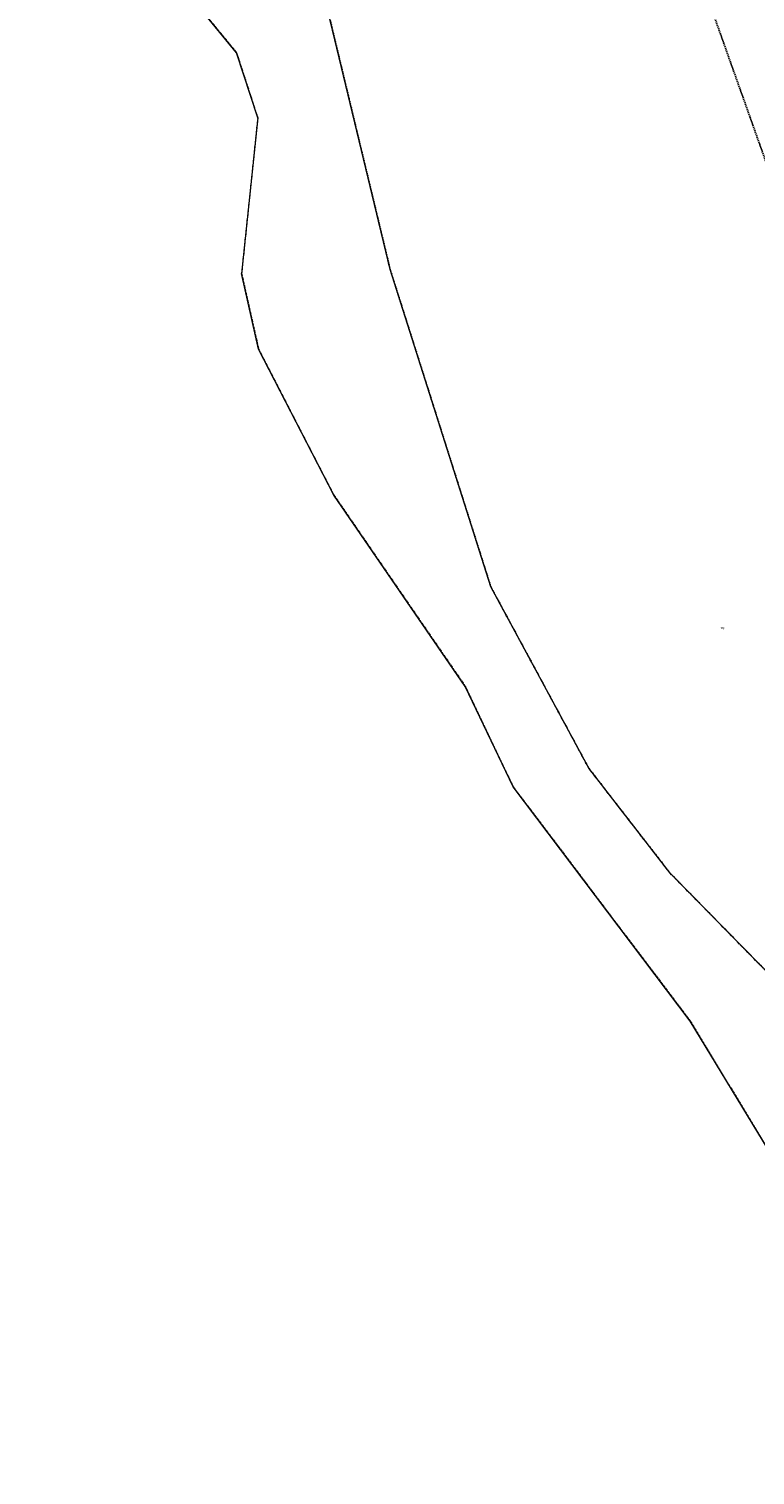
# Model space of a CAD drawing. Header units: metres. Extents: x 5550386 to 5551997, y 5954078 to 5957813.
# Tile 4 of 16: x 5550522 to 5550896, y 5955999 to 5956744. Entities that reach past the tile are written whole.
import ezdxf

# ---------------------------------------------------------------- set-up
doc = ezdxf.new("R2010")
doc.units = ezdxf.units.M
for name, pattern in [('2', [0.9, 0.6, -0.3]), ('219-500', [0]), ('egkk-500', [2, 1.5, -0.5]), ('egug-500', [1, 0.5, -0.5])]:
    doc.linetypes.add(name, pattern=pattern)
doc.styles.get("Standard").update_dxf_attribs({"font": 'Working1250', "width": 0.75})

msp = doc.modelspace()

# ---------------------------------------------------------------- linework, layer by layer
at = {"layer": '217-kontur klasyfikacyjny', "color": 92, "linetype": 'egkk-500', "lineweight": 18, "flags": 128}
for points in [[(5550536.89, 5956844.32), (5550629.28, 5956731.42)], [(5550708.36, 5956619.9), (5550662.72, 5956809.6)], [(5550629.28, 5956731.42), (5550640.12, 5956698.01)], [(5550640.12, 5956698.01), (5550631.81, 5956617.86)], [(5550631.81, 5956617.86), (5550640.58, 5956578.84)], [(5550760.21, 5956456.43), (5550708.36, 5956619.9)], [(5550640.58, 5956578.84), (5550679.35, 5956503.61)], [(5550679.35, 5956503.61), (5550747.03, 5956405.13)], [(5550810.66, 5956362.97), (5550760.21, 5956456.43)], [(5550747.03, 5956405.13), (5550771.69, 5956353.39)], [(5550852.52, 5956308.95), (5550810.66, 5956362.97)], [(5550771.69, 5956353.39), (5550862.84, 5956232.77)], [(5550917.69, 5956242.47), (5550852.52, 5956308.95)], [(5550862.84, 5956232.77), (5550972.61, 5956051.89)]]:
    msp.add_lwpolyline(points, dxfattribs=at)
at = {"layer": '218-kontur użytku gruntowego', "color": 3, "linetype": 'egug-500', "lineweight": 18, "flags": 128}
for points in [[(5550536.89, 5956844.32), (5550629.28, 5956731.42)], [(5550662.72, 5956809.6), (5550708.36, 5956619.9)], [(5550629.28, 5956731.42), (5550640.12, 5956698.01)], [(5550640.12, 5956698.01), (5550631.81, 5956617.86)], [(5550631.81, 5956617.86), (5550640.58, 5956578.84)], [(5550708.36, 5956619.9), (5550760.21, 5956456.43)], [(5550640.58, 5956578.84), (5550679.35, 5956503.61)], [(5550679.35, 5956503.61), (5550747.03, 5956405.13)], [(5550760.21, 5956456.43), (5550810.66, 5956362.97)], [(5550747.03, 5956405.13), (5550771.69, 5956353.39)], [(5550810.66, 5956362.97), (5550852.52, 5956308.95)], [(5550771.69, 5956353.39), (5550862.84, 5956232.77)], [(5550852.52, 5956308.95), (5550917.69, 5956242.47)], [(5550862.84, 5956232.77), (5550972.61, 5956051.89)]]:
    msp.add_lwpolyline(points, dxfattribs=at)
at = {"layer": '219-działka ewidencyjna', "color": 7, "linetype": '219-500', "lineweight": 18, "flags": 128}
for points in [[(5550629.28, 5956731.42), (5550536.89, 5956844.32)], [(5550708.36, 5956619.9), (5550662.72, 5956809.6)], [(5550640.12, 5956698.01), (5550629.28, 5956731.42)], [(5550640.12, 5956698.01), (5550631.81, 5956617.86)], [(5550640.58, 5956578.84), (5550631.81, 5956617.86)], [(5550760.21, 5956456.43), (5550708.36, 5956619.9)], [(5550679.35, 5956503.61), (5550640.58, 5956578.84)], [(5550747.03, 5956405.13), (5550679.35, 5956503.61)], [(5550810.66, 5956362.97), (5550760.21, 5956456.43)], [(5550771.69, 5956353.39), (5550747.03, 5956405.13)], [(5550852.52, 5956308.95), (5550810.66, 5956362.97)], [(5550862.84, 5956232.77), (5550771.69, 5956353.39)], [(5550917.69, 5956242.47), (5550852.52, 5956308.95)], [(5550972.61, 5956051.89), (5550862.84, 5956232.77)]]:
    msp.add_lwpolyline(points, dxfattribs=at)
at = {"layer": 'Zakres', "color": 5, "linetype": '2', "lineweight": 25, "flags": 128}
msp.add_lwpolyline([(5550522.3, 5957100.23), (5550682.82, 5957006.75), (5550848.62, 5956825.07), (5550952.69, 5956532.26), (5551111.44, 5956331.18), (5551231.38, 5956022.5), (5551277.25, 5955809.07), (5551331.93, 5955706.76), (5551227.86, 5955629.15), (5551224.33, 5955491.57), (5551316.05, 5955512.74), (5551455.4, 5955546.25), (5551374.26, 5955874.33), (5551310.76, 5956149.5), (5551111.44, 5956465.23), (5551180.23, 5956482.87), (5551162.59, 5956528.73), (5551077.93, 5956519.92), (5550920.94, 5956892.1), (5550631.66, 5957218.42)], close=True, dxfattribs=at)

# ---------------------------------------------------------------- texts
at = {"layer": '210-oznaczenie konturu użytku gruntowego', "color": 3, "linetype": 'CONTINUOUS', "lineweight": 18, "width": 0.79}
msp.add_text('Wp', height=1, dxfattribs=at).set_placement((5550878.58, 5956434.74))

doc.saveas('drawing.dxf')
